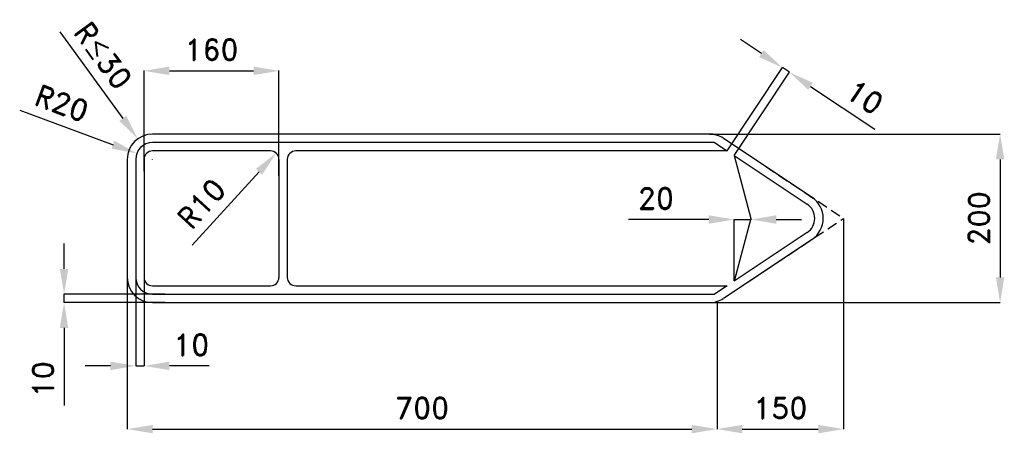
# Model space of a CAD drawing. Header units: millimetres. Extents: x 159 to 1328, y 40 to 531.
import ezdxf

# ---------------------------------------------------------------- set-up
doc = ezdxf.new("R2010")
doc.units = ezdxf.units.MM
doc.header["$LTSCALE"] = 5
doc.linetypes.add('ČÁRKOVANÁX2', pattern=[1.5, 1, -0.5])
doc.layers.add('Kóty', color=2, linetype='Continuous')
doc.layers.add('Značka', color=7, linetype='Continuous')
doc.styles.get("Standard").update_dxf_attribs({"font": 'romand.shx', "height": 25})
doc.dimstyles.get("Standard").update_dxf_attribs({"dimtxt": 25, "dimasz": 30, "dimexe": 0.18, "dimexo": 0.0625, "dimgap": 12.5, "dimtad": 1, "dimdec": 0, "dimzin": 0, "dimdsep": 46, "dimtxsty": 'Standard', "dimcen": 0.09, "dimadec": 0, "dimazin": 0, "dimtfac": 1, "dimtdec": 0, "dimtofl": 0, "dimtmove": 0, "dimatfit": 3, "dimfxl": 1, "dimtolj": 1, "dimtzin": 0, "dimarcsym": 0})

# ---------------------------------------------------------------- blocks, each defined once
blk = doc.blocks.new('*D0')
at = {"layer": 'Defpoints', "color": 0, "transparency": 16777216}
for p in [(1072.8, 468.4), (998.7, 375.1), (1007, 369.6)]:
    blk.add_point(p, dxfattribs=at)
at = {"layer": 'Kóty', "color": 0, "lineweight": -2, "transparency": 16777216}
for p, q in [((1039.5, 490.5), (1014.5, 507.1)), ((998.8, 375.2), (1064.5, 474)), ((1007.1, 369.7), (1072.9, 468.5)), ((1097.7, 451.7), (1174.2, 400.8))]:
    blk.add_line(p, q, dxfattribs=at)
at = {"layer": 'Kóty', "color": 0, "transparency": 16777216}
for points in [[(1042.2, 494.7), (1036.7, 486.4), (1064.4, 473.9)], [(1100.5, 455.9), (1095, 447.6), (1072.8, 468.4)]]:
    blk.add_solid(points, dxfattribs=at)
at = {"layer": 'Kóty', "color": 0, "transparency": 16777216, "insert": (1162.3, 438.8), "char_height": 25, "attachment_point": 5, "rotation": 326.3587}
blk.add_mtext('\\A1;10', dxfattribs=at)
blk = doc.blocks.new('*D1')
at = {"layer": 'Defpoints', "color": 0, "transparency": 16777216}
for p in [(466.7, 470.1), (306.7, 351), (466.7, 345.5)]:
    blk.add_point(p, dxfattribs=at)
at = {"layer": 'Kóty', "color": 0, "lineweight": -2, "transparency": 16777216}
for p, q in [((306.7, 351), (306.7, 470.3)), ((336.7, 470.1), (436.7, 470.1)), ((466.7, 345.6), (466.7, 470.3))]:
    blk.add_line(p, q, dxfattribs=at)
at = {"layer": 'Kóty', "color": 0, "transparency": 16777216}
for points in [[(336.7, 475.1), (336.7, 465.1), (306.7, 470.1)], [(436.7, 475.1), (436.7, 465.1), (466.7, 470.1)]]:
    blk.add_solid(points, dxfattribs=at)
at = {"layer": 'Kóty', "color": 0, "transparency": 16777216, "insert": (386.7, 495.1), "char_height": 25, "attachment_point": 5}
blk.add_mtext('\\A1;160', dxfattribs=at)
blk = doc.blocks.new('*D2')
at = {"layer": 'Defpoints', "color": 0, "transparency": 16777216}
for p in [(331.6, 205.1), (211.7, 195.1), (331.6, 195.1)]:
    blk.add_point(p, dxfattribs=at)
at = {"layer": 'Kóty', "color": 0, "lineweight": -2, "transparency": 16777216}
for p, q in [((211.7, 235.1), (211.7, 265.1)), ((331.5, 205.1), (211.5, 205.1)), ((331.5, 195.1), (211.5, 195.1)), ((211.7, 165.1), (211.7, 73.2))]:
    blk.add_line(p, q, dxfattribs=at)
at = {"layer": 'Kóty', "color": 0, "transparency": 16777216}
for points in [[(206.7, 235.1), (216.7, 235.1), (211.7, 205.1)], [(206.7, 165.1), (216.7, 165.1), (211.7, 195.1)]]:
    blk.add_solid(points, dxfattribs=at)
at = {"layer": 'Kóty', "color": 0, "transparency": 16777216, "insert": (186.7, 104.2), "char_height": 25, "attachment_point": 5, "rotation": 90}
blk.add_mtext('\\A1;10', dxfattribs=at)
blk = doc.blocks.new('*D3')
at = {"layer": 'Defpoints', "color": 0, "transparency": 16777216}
for p in [(456.7, 365.1), (463.5, 372.5)]:
    blk.add_point(p, dxfattribs=at)
at = {"layer": 'Kóty', "color": 0, "lineweight": -2, "transparency": 16777216}
blk.add_line((363.6, 263.2), (443.2, 350.4), dxfattribs=at)
at = {"layer": 'Kóty', "color": 0, "transparency": 16777216}
blk.add_solid([(439.5, 353.8), (446.9, 347), (463.5, 372.5)], dxfattribs=at)
at = {"layer": 'Kóty', "color": 0, "transparency": 16777216, "insert": (374.8, 312.6), "char_height": 25, "attachment_point": 5, "rotation": 47.592}
blk.add_mtext('\\A1;R10', dxfattribs=at)
blk = doc.blocks.new('*D4')
at = {"layer": 'Defpoints', "color": 0, "transparency": 16777216}
for p in [(1007, 293.7), (1027, 295.1), (1007, 220.7)]:
    blk.add_point(p, dxfattribs=at)
at = {"layer": 'Kóty', "color": 0, "lineweight": -2, "transparency": 16777216}
for p, q in [((977, 293.7), (881.6, 293.7)), ((1007, 220.8), (1007, 293.9)), ((1027, 295.1), (1027, 293.5)), ((1057, 293.7), (1087, 293.7))]:
    blk.add_line(p, q, dxfattribs=at)
at = {"layer": 'Kóty', "color": 0, "transparency": 16777216}
for points in [[(977, 298.7), (977, 288.7), (1007, 293.7)], [(1057, 298.7), (1057, 288.7), (1027, 293.7)]]:
    blk.add_solid(points, dxfattribs=at)
at = {"layer": 'Kóty', "color": 0, "transparency": 16777216, "insert": (914.3, 318.7), "char_height": 25, "attachment_point": 5}
blk.add_mtext('\\A1;20', dxfattribs=at)
blk = doc.blocks.new('*D5')
at = {"layer": 'Defpoints', "color": 0, "transparency": 16777216}
for p in [(1137, 295.1), (986.8, 196.6), (1137, 45.1)]:
    blk.add_point(p, dxfattribs=at)
at = {"layer": 'Kóty', "color": 0, "lineweight": -2, "transparency": 16777216}
for p, q in [((1137, 295.1), (1137, 45)), ((986.8, 196.5), (986.8, 45)), ((1016.8, 45.1), (1107, 45.1))]:
    blk.add_line(p, q, dxfattribs=at)
at = {"layer": 'Kóty', "color": 0, "transparency": 16777216}
for points in [[(1016.8, 50.1), (1016.8, 40.1), (986.8, 45.1)], [(1107, 50.1), (1107, 40.1), (1137, 45.1)]]:
    blk.add_solid(points, dxfattribs=at)
at = {"layer": 'Kóty', "color": 0, "transparency": 16777216, "insert": (1061.9, 70.1), "char_height": 25, "attachment_point": 5}
blk.add_mtext('\\A1;150', dxfattribs=at)
blk = doc.blocks.new('*D6')
at = {"layer": 'Defpoints', "color": 0, "transparency": 16777216}
for p in [(286.7, 253.2), (986.8, 196.6), (986.8, 45.1)]:
    blk.add_point(p, dxfattribs=at)
at = {"layer": 'Kóty', "color": 0, "lineweight": -2, "transparency": 16777216}
for p, q in [((286.7, 253.2), (286.7, 45)), ((986.8, 196.5), (986.8, 45)), ((316.7, 45.1), (956.8, 45.1))]:
    blk.add_line(p, q, dxfattribs=at)
at = {"layer": 'Kóty', "color": 0, "transparency": 16777216}
for points in [[(316.7, 50.1), (316.7, 40.1), (286.7, 45.1)], [(956.8, 50.1), (956.8, 40.1), (986.8, 45.1)]]:
    blk.add_solid(points, dxfattribs=at)
at = {"layer": 'Kóty', "color": 0, "transparency": 16777216, "insert": (636.7, 70.1), "char_height": 25, "attachment_point": 5}
blk.add_mtext('\\A1;700', dxfattribs=at)
blk = doc.blocks.new('*D7')
at = {"layer": 'Defpoints', "color": 0, "transparency": 16777216}
for p in [(298, 372.1), (316.7, 365.1)]:
    blk.add_point(p, dxfattribs=at)
at = {"layer": 'Kóty', "color": 0, "lineweight": -2, "transparency": 16777216}
for p, q in [((159, 423.4), (269.8, 382.5)), ((316.6, 365.1), (316.8, 365.1)), ((316.7, 365.1), (316.7, 365.2))]:
    blk.add_line(p, q, dxfattribs=at)
at = {"layer": 'Kóty', "color": 0, "transparency": 16777216}
blk.add_solid([(271.5, 387.2), (268.1, 377.8), (298, 372.1)], dxfattribs=at)
at = {"layer": 'Kóty', "color": 0, "transparency": 16777216, "insert": (209, 431.6), "char_height": 25, "attachment_point": 5, "rotation": 339.7356}
blk.add_mtext('\\A1;R20', dxfattribs=at)
blk = doc.blocks.new('*D8')
at = {"layer": 'Defpoints', "color": 0, "transparency": 16777216}
for p in [(977.6, 395.1), (964.6, 195.1), (1322.8, 195.1)]:
    blk.add_point(p, dxfattribs=at)
at = {"layer": 'Kóty', "color": 0, "lineweight": -2, "transparency": 16777216}
for p, q in [((977.7, 395.1), (1322.9, 395.1)), ((1322.8, 365.1), (1322.8, 225.1)), ((964.7, 195.1), (1322.9, 195.1))]:
    blk.add_line(p, q, dxfattribs=at)
at = {"layer": 'Kóty', "color": 0, "transparency": 16777216}
for points in [[(1317.8, 365.1), (1327.8, 365.1), (1322.8, 395.1)], [(1317.8, 225.1), (1327.8, 225.1), (1322.8, 195.1)]]:
    blk.add_solid(points, dxfattribs=at)
at = {"layer": 'Kóty', "color": 0, "transparency": 16777216, "insert": (1297.8, 295.1), "char_height": 25, "attachment_point": 5, "rotation": 90}
blk.add_mtext('\\A1;200', dxfattribs=at)

msp = doc.modelspace()

# ---------------------------------------------------------------- linework, layer by layer
at = {"layer": 'Kóty'}
for p, q in [((206.5, 516.2), (281.5, 413.7)), ((316.6, 365.1), (316.8, 365.1)), ((316.7, 365.1), (316.7, 365.2)), ((296.7, 235.3), (296.7, 120)), ((306.7, 235.3), (306.7, 120)), ((266.7, 120.1), (236.7, 120.1)), ((384, 120.1), (336.7, 120.1))]:
    msp.add_line(p, q, dxfattribs=at)
for points in [[(1072.8, 468.4), (1064.4, 473.9)], [(1007, 293.7), (1027, 293.7)], [(211.7, 195.1), (211.7, 205.1)], [(296.7, 120.1), (306.7, 120.1)]]:
    msp.add_lwpolyline(points, dxfattribs=at)
for points in [[(285.5, 416.6), (277.4, 410.8), (299.1, 389.4)], [(266.7, 125.1), (266.7, 115.1), (296.7, 120.1)], [(336.7, 125.1), (336.7, 115.1), (306.7, 120.1)]]:
    msp.add_solid(points, dxfattribs=at)
at = {"layer": 'Značka', "color": 3}
for p, q in [((977.6, 395.1), (316.7, 395.1)), ((994.3, 390.1), (1099.5, 320.1)), ((983.7, 385.1), (316.7, 385.1)), ((456.7, 375.1), (316.7, 375.1)), ((998.7, 375.1), (486.7, 375.1)), ((983.7, 385.1), (998.7, 375.1)), ((286.7, 365.1), (286.7, 225.1)), ((296.7, 365.1), (296.7, 225.1)), ((306.7, 365.1), (306.7, 225.1)), ((466.7, 365.1), (466.7, 225.1)), ((476.7, 365.1), (476.7, 225.1)), ((1007, 369.6), (1093.9, 311.8)), ((1007, 369.6), (1027, 295.1)), ((1027, 295.1), (1007, 220.7)), ((1099.5, 270.2), (994.3, 200.2)), ((1093.9, 278.5), (1007, 220.7)), ((316.7, 215.1), (456.7, 215.1)), ((486.7, 215.1), (998.7, 215.1)), ((998.7, 215.1), (983.7, 205.1)), ((316.7, 205.1), (983.7, 205.1)), ((316.7, 195.1), (977.6, 195.1))]:
    msp.add_line(p, q, dxfattribs=at)
at = {"layer": 'Značka', "color": 6, "linetype": 'ČÁRKOVANÁX2', "ltscale": 2.5}
for p in [(1044.2, 356.9), (1024.6, 220.3)]:
    msp.add_line(p, (1137, 295.1), dxfattribs=at)
at = {"layer": 'Značka', "color": 3}
for centre, radius, start, end in [((316.7, 365.1), 30, 90, 180), ((977.6, 365.1), 30, 56.3587, 90), ((316.7, 365.1), 20, 90, 180), ((316.7, 365.1), 10, 90, 180), ((456.7, 365.1), 10, 0, 90), ((486.7, 365.1), 10, 90, 180), ((1082.8, 295.1), 30, 303.6413, 56.3587), ((1082.8, 295.1), 20, 303.6413, 56.3587), ((316.7, 225.1), 30, 180, 270), ((316.7, 225.1), 20, 180, 270), ((316.7, 225.1), 10, 180, 270), ((456.7, 225.1), 10, 270, 0), ((486.7, 225.1), 10, 180, 270), ((977.6, 225.1), 30, 270, 303.6413)]:
    msp.add_arc(centre, radius, start, end, dxfattribs=at)

# ---------------------------------------------------------------- texts
at = {"layer": 'Kóty', "insert": (258.2, 488.3), "char_height": 25, "attachment_point": 5, "rotation": 305.9849}
msp.add_mtext('\\A1;R{\\A0;≤}30', dxfattribs=at)
at = {"layer": 'Kóty', "insert": (362.7, 145.1), "char_height": 25, "attachment_point": 5}
msp.add_mtext('\\A1;10', dxfattribs=at)

# ---------------------------------------------------------------- dimensions: what is measured, and where the dimension line sits
at = {"layer": 'Kóty'}
for base, p1, p2, picture, middle in [((466.7, 470.1), (306.7, 351), (466.7, 345.5), '*D1', (386.7, 495.1)), ((1007, 293.7), (1027, 295.1), (1007, 220.7), '*D4', (914.3, 318.7)), ((1137, 45.1), (986.8, 196.6), (1137, 295.1), '*D5', (1061.9, 70.1)), ((986.8, 45.1), (286.7, 253.2), (986.8, 196.6), '*D6', (636.7, 70.1))]:
    dim = msp.add_linear_dim(base=base, p1=p1, p2=p2, dimstyle='Standard', dxfattribs=at)
    dim.commit()
    dim.dimension.update_dxf_attribs({"geometry": picture, "text_midpoint": middle})
dim = msp.add_aligned_dim(p1=(998.7, 375.1), p2=(1007, 369.6), distance=118.6, dimstyle='Standard', dxfattribs=at)
dim.commit()
dim.dimension.update_dxf_attribs({"geometry": '*D0', "text_midpoint": (1162.3, 438.8)})
dim = msp.add_radius_dim(center=(316.7, 365.1), mpoint=(298, 372.1), dimstyle='Standard', dxfattribs=at)
dim.commit()
dim.dimension.update_dxf_attribs({"geometry": '*D7', "text_midpoint": (209, 431.6)})
for base, p1, p2, picture, middle in [((1322.8, 195.1), (977.6, 395.1), (964.6, 195.1), '*D8', (1297.8, 295.1)), ((211.7, 195.1), (331.6, 205.1), (331.6, 195.1), '*D2', (186.7, 104.2))]:
    dim = msp.add_linear_dim(base=base, p1=p1, p2=p2, angle=90, dimstyle='Standard', dxfattribs=at)
    dim.commit()
    dim.dimension.update_dxf_attribs({"geometry": picture, "text_midpoint": middle})
dim = msp.add_radius_dim(center=(456.7, 365.1), mpoint=(463.5, 372.5), dimstyle='Standard', dxfattribs=at)
dim.commit()
dim.dimension.update_dxf_attribs({"geometry": '*D3', "text_midpoint": (393.3, 295.7), "dimtype": 164})

doc.saveas('drawing.dxf')
